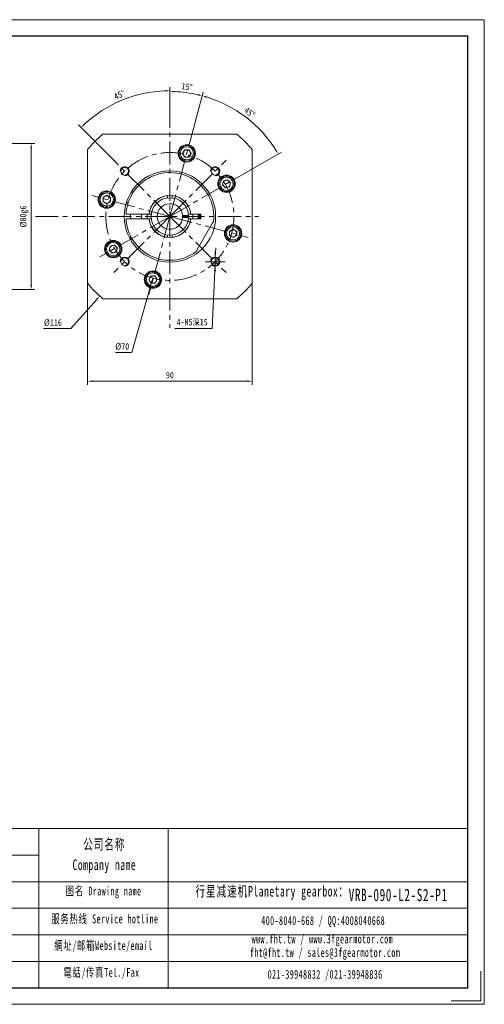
# Model space of a CAD drawing. Header units: millimetres. Extents: x 31 to 793, y 21 to 560.
# Tile 3 of 3: x 538 to 793, y 21 to 560. Entities that reach past the tile are written whole.
import ezdxf

# ---------------------------------------------------------------- set-up
doc = ezdxf.new("R2010")
doc.units = ezdxf.units.MM
doc.header["$LTSCALE"] = 10
doc.linetypes.add('CENTER', pattern=[2, 1.25, -0.25, 0.25, -0.25])
doc.layers.get('0').update_dxf_attribs({"lineweight": 18})
for name, color, linetype, lineweight in [('2细线层', 4, 'Continuous', 18), ('3中心线层', 1, 'CENTER', 18), ('图框_外框线', 7, 'Continuous', 18)]:
    doc.layers.add(name, color=color, linetype=linetype, lineweight=lineweight)
doc.styles.add('TH_GBDIM', font='txt', dxfattribs={"width": 0.8})
doc.styles.add('标准', font='txt', dxfattribs={"width": 0.667})
doc.dimstyles.new('TH_GBDIM', dxfattribs={"dimtxt": 3.5, "dimasz": 2.5, "dimexe": 2, "dimexo": 0, "dimgap": 1.5, "dimtad": 1, "dimdec": 1, "dimdsep": 46, "dimtxsty": 'TH_GBDIM', "dimcen": 2.5, "dimdle": 5, "dimclrd": 4, "dimclre": 4, "dimclrt": 3, "dimadec": 0, "dimazin": 0, "dimtfac": 0.714286, "dimtdec": 1, "dimtmove": 0, "dimatfit": 3, "dimfxl": 0, "dimtolj": 1, "dimarcsym": 0})

# ---------------------------------------------------------------- blocks, each defined once
blk = doc.blocks.new('*X10')
for points in [[(544.33, 489.76), (545.16, 489.76), (544.75, 492.26)], [(544.33, 414.76), (545.16, 414.76), (544.75, 412.26)]]:
    blk.add_hatch(color=4).paths.add_polyline_path(points, flags=0)
at = {"color": 4}
for p, q in [((484.05, 492.26), (546.75, 492.26)), ((544.75, 414.76), (544.75, 489.76)), ((484.05, 412.26), (546.75, 412.26))]:
    blk.add_line(p, q, dxfattribs=at)
at = {"color": 3, "insert": (540.91, 452.26), "char_height": 3.5, "width": 19.32, "attachment_point": 5, "rotation": 90, "style": 'TH_GBDIM'}
blk.add_mtext('%%C80g6', dxfattribs=at)
blk = doc.blocks.new('*X17')
blk.add_hatch(color=4).paths.add_polyline_path([(610.09, 416.26), (610.89, 416.04), (611.17, 418.56)], flags=0)
at = {"color": 4}
for p, q in [((620.59, 449.76), (620.59, 454.76)), ((618.09, 452.26), (623.09, 452.26)), ((599.77, 377.82), (610.49, 416.15)), ((590.81, 377.82), (599.77, 377.82))]:
    blk.add_line(p, q, dxfattribs=at)
at = {"color": 3, "insert": (594.54, 381.07), "char_height": 3.5, "width": 11.3867, "attachment_point": 5, "style": 'TH_GBDIM'}
blk.add_mtext('%%C70', dxfattribs=at)
blk = doc.blocks.new('*X23')
for points in [[(578.09, 362.54), (578.09, 361.71), (575.59, 362.13)], [(663.09, 362.54), (663.09, 361.71), (665.59, 362.13)]]:
    blk.add_hatch(color=4).paths.add_polyline_path(points, flags=0)
at = {"color": 4}
for p, q in [((575.59, 415.67), (575.59, 360.13)), ((665.59, 415.67), (665.59, 360.13)), ((578.09, 362.13), (663.09, 362.13))]:
    blk.add_line(p, q, dxfattribs=at)
at = {"color": 3, "insert": (620.59, 365.38), "char_height": 3.5, "width": 7.2178, "attachment_point": 5, "style": 'TH_GBDIM'}
blk.add_mtext('90', dxfattribs=at)
blk = doc.blocks.new('*X24')
blk.add_hatch(color=4).paths.add_polyline_path([(580.26, 407.16), (580.89, 406.61), (582.23, 408.76)], flags=0)
at = {"color": 4}
for p, q in [((620.59, 449.76), (620.59, 454.76)), ((618.09, 452.26), (623.09, 452.26)), ((566.48, 390.91), (580.57, 406.89)), ((551.56, 390.91), (566.48, 390.91))]:
    blk.add_line(p, q, dxfattribs=at)
at = {"color": 3, "insert": (556.63, 394.16), "char_height": 3.5, "width": 15.3378, "attachment_point": 5, "style": 'TH_GBDIM'}
blk.add_mtext('%%C116', dxfattribs=at)
blk = doc.blocks.new('*X25')
for points in [[(645.14, 432.53), (645.98, 432.49), (645.45, 430.01)], [(644.71, 422.54), (645.54, 422.5), (645.23, 425.02)]]:
    blk.add_hatch(color=4).paths.add_polyline_path(points, flags=0)
at = {"color": 4}
for p, q in [((645.56, 432.51), (645.67, 435.01)), ((645.45, 430.01), (645.23, 425.02)), ((643.74, 390.91), (645.12, 422.52)), ((623.27, 390.91), (643.74, 390.91))]:
    blk.add_line(p, q, dxfattribs=at)
blk.add_arc((645.34, 427.51), 2.5, 221.6569, 270, dxfattribs=at)
at = {"color": 3, "insert": (632.75, 394.29), "char_height": 3.5, "width": 31.08, "attachment_point": 5, "style": 'TH_GBDIM'}
blk.add_mtext('4-M5深15', dxfattribs=at)
blk = doc.blocks.new('*X29')
for points in [[(618.08, 521.42), (618.1, 520.59), (620.59, 521.05)], [(574.04, 502.34), (573.46, 502.94), (571.95, 500.9)]]:
    blk.add_hatch(color=4).paths.add_polyline_path(points, flags=0)
at = {"color": 4}
for p, q in [((620.59, 513.26), (620.59, 523.05)), ((589.87, 482.98), (570.54, 502.32))]:
    blk.add_line(p, q, dxfattribs=at)
blk.add_arc((620.59, 452.26), 68.79, 92.0825, 132.9175, dxfattribs=at)
at = {"color": 3, "insert": (593.02, 518.82), "char_height": 3.5, "width": 12.5704, "attachment_point": 5, "rotation": 22.5, "style": 'TH_GBDIM'}
blk.add_mtext('45%%D', dxfattribs=at)
blk = doc.blocks.new('*X30')
for points in [[(623.08, 520.15), (623.1, 520.98), (620.59, 520.61)], [(635.96, 519.29), (635.75, 518.48), (638.28, 518.28)]]:
    blk.add_hatch(color=4).paths.add_polyline_path(points, flags=0)
at = {"color": 4}
for p, q in [((620.59, 513.26), (620.59, 522.61)), ((632.04, 494.98), (638.8, 520.21))]:
    blk.add_line(p, q, dxfattribs=at)
blk.add_arc((620.59, 452.26), 68.35, 77.0958, 87.9042, dxfattribs=at)
at = {"color": 3, "insert": (629.94, 523.25), "char_height": 3.5, "width": 10.8247, "attachment_point": 5, "rotation": 352.5, "style": 'TH_GBDIM'}
blk.add_mtext('15%%D', dxfattribs=at)
blk = doc.blocks.new('*X31')
for points in [[(640.58, 517.23), (640.81, 518.03), (638.29, 518.32)], [(678.88, 488.81), (678.17, 488.38), (679.82, 486.46)]]:
    blk.add_hatch(color=4).paths.add_polyline_path(points, flags=0)
at = {"color": 4}
for p, q in [((632.04, 494.98), (638.81, 520.25)), ((658.89, 474.37), (681.55, 487.46))]:
    blk.add_line(p, q, dxfattribs=at)
blk.add_arc((620.59, 452.26), 68.39, 32.0947, 72.9053, dxfattribs=at)
at = {"color": 3, "insert": (664.2, 509.1), "char_height": 3.5, "width": 12.8426, "attachment_point": 5, "rotation": 322.5, "style": 'TH_GBDIM'}
blk.add_mtext('45%%D', dxfattribs=at)

msp = doc.modelspace()

# ---------------------------------------------------------------- linework, layer by layer
at = {"color": 7, "linetype": 'Continuous', "lineweight": 15}
for p, q in [((584, 497.26), (657.18, 497.26)), ((575.59, 415.67), (575.59, 488.86)), ((627.54, 486.79), (628.69, 488.79)), ((628.69, 484.79), (627.54, 486.79)), ((628.69, 488.79), (631, 488.79)), ((631, 488.79), (632.15, 486.79)), ((632.15, 486.79), (631, 484.79)), ((665.59, 488.86), (665.59, 415.67)), ((631, 484.79), (628.69, 484.79)), ((649.32, 469.54), (649.92, 471.77)), ((650.95, 467.91), (649.32, 469.54)), ((649.92, 471.77), (652.15, 472.37)), ((652.15, 472.37), (653.78, 470.74)), ((653.78, 470.74), (653.19, 468.5)), ((584.06, 462.67), (586.06, 463.83)), ((586.06, 463.83), (588.06, 462.67)), ((600.26, 465.01), (599.09, 465.01)), ((599.55, 465.76), (600.75, 465.76)), ((619.34, 463.69), (619.34, 463.19)), ((621.84, 463.69), (621.84, 463.19)), ((653.19, 468.5), (650.95, 467.91)), ((584.06, 460.36), (584.06, 462.67)), ((586.06, 459.21), (584.06, 460.36)), ((588.06, 460.36), (586.06, 459.21)), ((588.06, 462.67), (588.06, 460.36)), ((597.09, 460.79), (597.09, 459.76)), ((597.79, 459.76), (597.09, 459.76)), ((619.34, 463.19), (619.34, 462.44)), ((621.84, 462.44), (621.84, 463.19)), ((608.66, 453.51), (597.12, 453.51)), ((599.09, 453.51), (599.09, 451.01)), ((605.09, 453.51), (605.09, 451.01)), ((605.14, 453.51), (605.09, 452.26)), ((610.42, 453.51), (609.66, 453.51)), ((630.83, 452.76), (627.87, 452.76)), ((631.52, 453.51), (630.77, 453.51)), ((637.59, 453.51), (632.53, 453.51)), ((637.59, 451.01), (637.59, 453.51)), ((597.12, 451.01), (608.66, 451.01)), ((605.09, 452.26), (605.14, 451.01)), ((609.66, 451.01), (610.42, 451.01)), ((627.87, 451.76), (630.83, 451.76)), ((630.77, 451.01), (631.52, 451.01)), ((632.53, 451.01), (637.59, 451.01)), ((635.51, 434.11), (643.77, 448.42)), ((619.34, 442.09), (619.34, 441.33)), ((621.84, 441.33), (621.84, 442.09)), ((653.12, 444.16), (655.12, 445.32)), ((653.12, 441.86), (653.12, 444.16)), ((655.12, 440.7), (653.12, 441.86)), ((655.12, 445.32), (657.12, 444.16)), ((657.12, 441.86), (655.12, 440.7)), ((657.12, 444.16), (657.12, 441.86)), ((588, 436.02), (590.23, 436.62)), ((590.23, 436.62), (591.86, 434.99)), ((599.09, 441.6), (599.09, 440.01)), ((599.09, 440.01), (599.95, 440.01)), ((600.1, 439.76), (599.34, 439.76)), ((619.34, 441.33), (619.34, 440.83)), ((621.84, 441.33), (621.84, 440.83)), ((587.4, 433.79), (588, 436.02)), ((589.03, 432.16), (587.4, 433.79)), ((591.26, 432.75), (589.03, 432.16)), ((591.86, 434.99), (591.26, 432.75)), ((609.03, 417.73), (610.18, 419.73)), ((610.18, 415.73), (609.03, 417.73)), ((610.18, 419.73), (612.49, 419.73)), ((612.49, 415.73), (610.18, 415.73)), ((612.49, 419.73), (613.65, 417.73)), ((613.65, 417.73), (612.49, 415.73)), ((657.18, 407.26), (584, 407.26))]:
    msp.add_line(p, q, dxfattribs=at)
msp.add_lwpolyline([(636.04, 451.01), (636.09, 452.26), (636.04, 453.51)], dxfattribs=at)
for centre, radius in [((629.84, 486.79), 4.75), ((629.84, 486.79), 4.25), ((629.84, 486.79), 3.63), ((595.84, 477.01), 2.1), ((620.59, 452.26), 25), ((645.34, 477.01), 2.1), ((651.55, 470.14), 4.75), ((651.55, 470.14), 4.25), ((651.55, 470.14), 3.63), ((586.06, 461.52), 4.75), ((586.06, 461.52), 4.25), ((586.06, 461.52), 3.63), ((655.12, 443.01), 4.75), ((655.12, 443.01), 4.25), ((655.12, 443.01), 3.62), ((589.63, 434.39), 4.75), ((589.63, 434.39), 4.25), ((589.63, 434.39), 3.63), ((595.84, 427.51), 2.1), ((645.34, 427.51), 2.1), ((611.34, 417.73), 4.75), ((611.34, 417.73), 4.25), ((611.34, 417.73), 3.63)]:
    msp.add_circle(centre, radius, dxfattribs=at)
for centre, radius, start, end in [((620.59, 452.26), 58, 129.1167, 140.8833), ((620.59, 452.26), 58, 39.1167, 50.8833), ((629.84, 486.79), 2, 150, 210), ((629.84, 486.79), 2, 90, 150), ((629.84, 486.79), 2, 210, 270), ((629.84, 486.79), 2, 30, 90), ((629.84, 486.79), 2, 270, 330), ((629.84, 486.79), 2, 330, 30), ((620.59, 452.26), 24, 353.5565, 177.0145), ((651.55, 470.14), 2, 165, 225), ((651.55, 470.14), 2, 105, 165), ((651.55, 470.14), 2, 45, 105), ((651.55, 470.14), 2, 285, 345), ((651.55, 470.14), 2, 345, 45), ((586.06, 461.52), 2, 60, 120), ((620.59, 452.26), 11.5, 6.2401, 173.7599), ((620.59, 452.26), 11.5, 96.2401, 173.7599), ((620.59, 452.26), 11.5, 6.2401, 83.7599), ((651.55, 470.14), 2, 225, 285), ((586.06, 461.52), 2, 120, 180), ((586.06, 461.52), 2, 180, 240), ((586.06, 461.52), 2, 240, 300), ((586.06, 461.52), 2, 0, 60), ((586.06, 461.52), 2, 300, 0), ((620.59, 452.26), 10.25, 2.796, 357.204), ((620.59, 452.26), 7, 4.096, 355.904), ((620.59, 452.26), 12.5, 174.2608, 185.7392), ((620.59, 452.26), 9.6, 357.0145, 2.9855), ((620.59, 452.26), 12.5, 354.2608, 5.7392), ((620.59, 452.26), 16, 355.5192, 4.4808), ((620.59, 452.26), 16.4, 355.6287, 4.3713), ((620.59, 452.26), 17, 355.7833, 4.2167), ((620.59, 452.26), 24, 182.9855, 306.4435), ((620.59, 452.26), 11.5, 186.2401, 353.7599), ((620.59, 452.26), 11.5, 186.2401, 263.7599), ((620.59, 452.26), 11.5, 276.2401, 353.7599), ((655.12, 443.01), 2, 120, 180), ((655.12, 443.01), 2, 180, 240), ((655.12, 443.01), 2, 60, 120), ((655.12, 443.01), 2, 0, 60), ((655.12, 443.01), 2, 300, 360), ((655.12, 443.01), 2, 240, 300), ((589.63, 434.39), 2, 165, 225), ((589.63, 434.39), 2, 105, 165), ((589.63, 434.39), 2, 225, 285), ((589.63, 434.39), 2, 45, 105), ((589.63, 434.39), 2, 285, 345), ((589.63, 434.39), 2, 345, 45), ((620.59, 452.26), 58, 219.1167, 230.8833), ((611.34, 417.73), 2, 150, 210), ((611.34, 417.73), 2, 90, 150), ((611.34, 417.73), 2, 210, 270), ((611.34, 417.73), 2, 30, 90), ((611.34, 417.73), 2, 270, 330), ((611.34, 417.73), 2, 330, 30), ((620.59, 452.26), 58, 309.1167, 320.8833)]:
    msp.add_arc(centre, radius, start, end, dxfattribs=at)
for points in [[(597.12, 453.51), (596.62, 453.51)], [(609.16, 453.51), (608.66, 453.51)], [(609.66, 453.51), (609.16, 453.51)], [(627.87, 452.76), (627.57, 452.76)], [(632.02, 453.51), (631.52, 453.51)], [(632.53, 453.51), (632.02, 453.51)], [(596.62, 451.01), (597.12, 451.01)], [(608.66, 451.01), (609.16, 451.01)], [(609.16, 451.01), (609.66, 451.01)], [(627.57, 451.76), (627.87, 451.76)], [(631.52, 451.01), (632.02, 451.01)], [(632.02, 451.01), (632.53, 451.01)], [(644.44, 449.57), (643.77, 448.42)], [(599.09, 440.01), (599.34, 439.76)], [(635.51, 434.11), (634.85, 432.96)]]:
    msp.add_open_spline(points, degree=1, dxfattribs=at)
at = {"layer": '2细线层'}
for centre in [(595.84, 477.01), (645.34, 477.01), (595.84, 427.51), (645.34, 427.51)]:
    msp.add_arc(centre, 2.5, 270, 180, dxfattribs=at)
at = {"layer": '3中心线层'}
for p, q in [((620.59, 513.26), (620.59, 391.26)), ((620.59, 452.26), (632.04, 494.98)), ((620.59, 452.26), (589.87, 482.98)), ((620.59, 452.26), (651.31, 482.98)), ((620.59, 452.26), (658.89, 474.37)), ((620.59, 452.26), (577.88, 463.71)), ((547.08, 452.26), (669.08, 452.26)), ((620.59, 452.26), (582.29, 430.15)), ((620.59, 452.26), (589.87, 421.54)), ((620.59, 452.26), (609.15, 409.55)), ((620.59, 452.26), (651.31, 421.54)), ((620.59, 452.26), (663.31, 440.82)), ((645.34, 433.01), (645.34, 422.01)), ((639.84, 427.51), (650.84, 427.51))]:
    msp.add_line(p, q, dxfattribs=at)
msp.add_circle((620.59, 452.26), 35, dxfattribs=at)
at = {"layer": '图框_外框线'}
for p, q in [((97.92, 117.3), (783.45, 117.3)), ((548.9, 117.3), (548.9, 30.22)), ((619.68, 117.3), (619.68, 30.22)), ((163.62, 102.77), (548.9, 102.77)), ((97.92, 88.24), (783.45, 88.24)), ((163.62, 73.71), (783.45, 73.71)), ((163.62, 59.18), (783.45, 59.18)), ((163.62, 44.65), (783.45, 44.65))]:
    msp.add_line(p, q, dxfattribs=at)
at = {"layer": '图框_外框线', "color": 3}
msp.add_lwpolyline([(30.62, 21.15), (792.52, 21.15), (792.52, 559.93), (30.62, 559.93)], close=True, dxfattribs=at)
at = {"layer": '图框_外框线', "color": 3, "lineweight": 25}
msp.add_lwpolyline([(75.97, 30.22), (783.45, 30.22), (783.45, 550.86), (75.97, 550.86)], close=True, dxfattribs=at)
at = {"layer": '图框_外框线', "color": 3}
msp.add_lwpolyline([(790.71, 39.29), (790.71, 22.97), (774.38, 22.97)], dxfattribs=at)

# ---------------------------------------------------------------- texts
at = {"layer": '图框_外框线', "color": 1, "attachment_point": 2, "line_spacing_factor": 1.15057, "style": '标准'}
for s, insert, char_height, width in [('\\T1.1;公司名称\\PCompany name', (584.74, 111.56), 5.8114, 75.2396), ('\\T1.1;图名 Drawing name', (584.34, 85.56), 4.8428, 61.9336), ('\\T1.1;  行星减速机Planetary gearbox：', (673.62, 85.93), 5.8114, 91.3998), ('{\\T1.10000;VRB-090-L2-S2-P1}', (745.42, 84.39), 6.78, 49.3411), ('\\T1.1;服务热线 Service hotline', (585.03, 70.33), 4.8428, 68.9999), ('\\T1.1;400-8040-668 / QQ:4008040668', (704.41, 69.41), 4.8428, 141.0013), ('\\T1.1;www.fht.tw / www.3fgearmotor.com ', (703.96, 59.32), 4.8428, 141.16), ('\\T1.1;網址/邮箱Website/email', (584.27, 55.74), 4.8428, 71.8224), ('{\\T1.10000;fht@fht.tw / sales@3fgearmotor.com }', (705.44, 51.95), 4.8428, 141.16), ('\\T1.1;電話/传真Tel./Fax', (583.19, 41.04), 4.8428, 72.6863), ('\\T1.1;021-39948832 /021-39948836 ', (705.49, 39.98), 4.8428, 107.7864)]:
    msp.add_mtext(s, dxfattribs=dict(at, insert=insert, char_height=char_height, width=width))

# ---------------------------------------------------------------- dimensions: what is measured, and where the dimension line sits
for base, line1, line2, picture, middle in [((594.27, 515.81), ((620.59, 513.26), (620.59, 391.26)), ((620.59, 452.26), (589.87, 482.98)), '*X29', (593.02, 518.82)), ((629.51, 520.03), ((620.59, 452.26), (632.04, 494.98)), ((620.59, 513.26), (620.59, 391.26)), '*X30', (629.94, 523.25)), ((662.22, 506.52), ((620.59, 452.26), (658.89, 474.37)), ((620.59, 452.26), (632.04, 494.98)), '*X31', (664.2, 509.1))]:
    dim = msp.add_angular_dim_2l(base=base, line1=line1, line2=line2, dimstyle='TH_GBDIM', override={"dimtad": 1, "dimtih": 0, "dimtoh": 0, "dimsah": 1, "dimtdec": 0, "dimtzin": 0})
    dim.commit()
    dim.dimension.update_dxf_attribs({"geometry": picture, "text_midpoint": middle})
for p1, p2, picture, middle in [((658.96, 495.76), (582.23, 408.76), '*X24', (566.48, 390.91)), ((630.02, 485.97), (611.17, 418.56), '*X17', (599.77, 377.82))]:
    dim = msp.add_diameter_dim_2p(p1=p1, p2=p2, dimstyle='TH_GBDIM', override={"dimtih": 1, "dimtoh": 1, "dimpost": '%%C<>', "dimsah": 1, "dimtofl": 0, "dimtzin": 0})
    dim.commit()
    dim.dimension.update_dxf_attribs({"geometry": picture, "text_midpoint": middle, "dimtype": 163})
dim = msp.add_linear_dim(base=(544.75, 492.26), p1=(484.05, 412.26), p2=(484.05, 492.26), angle=90, text='%%C<>g6', dimstyle='TH_GBDIM', override={"dimsah": 1, "dimtzin": 0})
dim.commit()
dim.dimension.update_dxf_attribs({"geometry": '*X10', "text_midpoint": (540.91, 452.26)})
dim = msp.add_diameter_dim_2p(p1=(645.45, 430.01), p2=(645.23, 425.02), text='4-M5深15', dimstyle='TH_GBDIM', override={"dimtoh": 1, "dimpost": '%%C<>', "dimsah": 1, "dimtzin": 0})
dim.commit()
dim.dimension.update_dxf_attribs({"geometry": '*X25', "text_midpoint": (643.74, 390.91), "dimtype": 163})
dim = msp.add_linear_dim(base=(665.59, 362.13), p1=(575.59, 415.67), p2=(665.59, 415.67), dimstyle='TH_GBDIM', override={"dimsah": 1, "dimtzin": 0})
dim.commit()
dim.dimension.update_dxf_attribs({"geometry": '*X23', "text_midpoint": (620.59, 362.13), "dimtype": 160})

doc.saveas('drawing.dxf')
